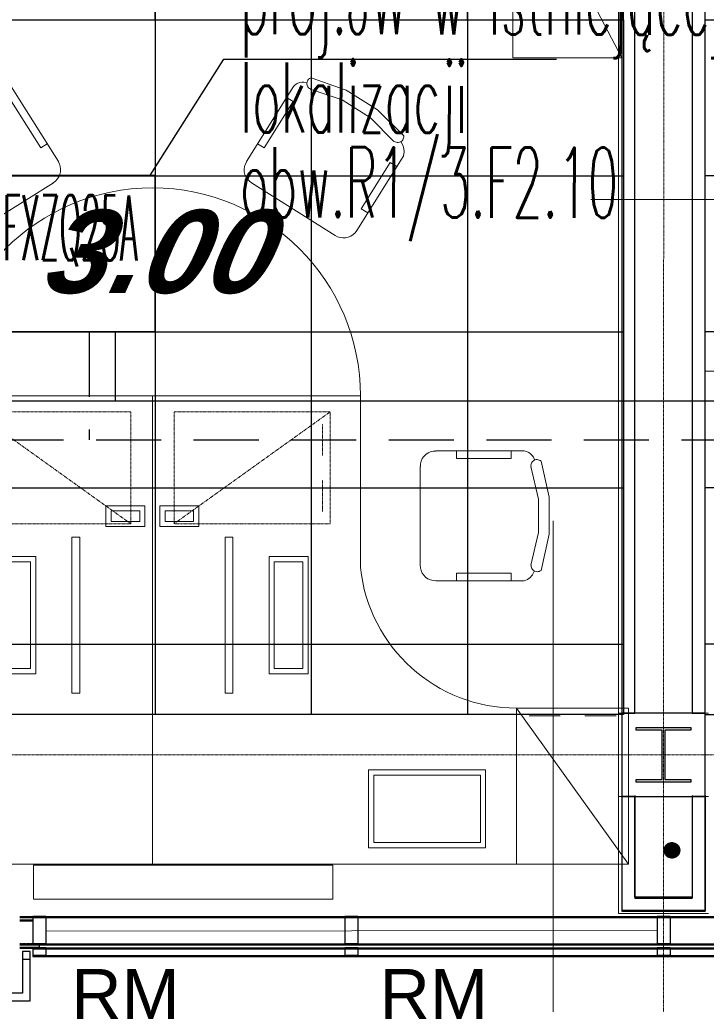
# Model space of a CAD drawing. Header units: millimetres. Extents: x -8838 to 31257, y -6224 to 3754.
# Tile 5 of 185: x -2800 to -2536, y -5359 to -4980. Entities that reach past the tile are written whole.
import ezdxf
from ezdxf.enums import TextEntityAlignment as Align

# ---------------------------------------------------------------- set-up
doc = ezdxf.new("R2010")
doc.units = ezdxf.units.MM
doc.header["$LTSCALE"] = 10
doc.header["$MEASUREMENT"] = 0
for name, pattern in [('DASHED', [0.75, 0.5, -0.25]), ('rzut 2 pietra$0$ArchiTECH.PC 2. Line Type', [0.0025, 0.0015, -0.001]), ('rzut 2 pietra$0$ArchiTECH.PC 5. Line Type', [0.0053, 0.003, -0.001, 0.0003, -0.001]), ('rzut 2 pietra$0$ArchiTECH.PC Solid Line Type', [0]), ('SUFIT_2 PIETRO$0$ArchiTECH.PC 2. Line Type', [0.0025, 0.0015, -0.001]), ('SUFIT_2 PIETRO$0$ArchiTECH.PC Solid Line Type', [0])]:
    doc.linetypes.add(name, pattern=pattern)
doc.layers.get('0').update_dxf_attribs({"linetype": 'CONTINUOUS', "lineweight": 9})
for name, color, linetype, lineweight in [('_Etap_5_klimatyzator_w starej_lokalizacji', 3, 'CONTINUOUS', 30), ('_Etap_5_opis', 7, 'CONTINUOUS', 30), ('IS_ARCH', 254, 'CONTINUOUS', 18), ('IS_FREON_GAZ', 22, 'DASHED', 30), ('IS_HC_FREON_CIECZ', 22, 'CONTINUOUS', 30), ('KLIMA_BEZ_ZMIAN', 5, 'CONTINUOUS', 30)]:
    doc.layers.add(name, color=color, linetype=linetype, lineweight=lineweight)
for name, color, linetype in [('RP5_PODKLAD', 254, 'CONTINUOUS'), ('SUFIT_2 PIETRO$0$ELEM KONSTRUKCJI - inwent', 254, 'CONTINUOUS'), ('SUFIT_2 PIETRO$0$INWENTARYZACJA', 254, 'CONTINUOUS'), ('SUFIT_2 PIETRO$0$Kalka 1', 254, 'CONTINUOUS'), ('SUFIT_2 PIETRO$0$SUFIT NOWY 39', 254, 'CONTINUOUS'), ('SUFIT_2 PIETRO$0$TYP SUFITÓW_NOWYCH', 254, 'CONTINUOUS')]:
    doc.layers.add(name, color=color, linetype=linetype)
doc.layers.get('0').freeze()
doc.styles.add('romans1', font='simplex.shx', dxfattribs={"width": 0.8})
doc.styles.add('rzut 2 pietra$0$ArchiTECHStyle1', font='arial.ttf', dxfattribs={"height": 0.16})
doc.styles.add('SUFIT_2 PIETRO$0$ArchiTECHStyle1', font='arialbi.ttf', dxfattribs={"oblique": 15, "height": 0.32})

# ---------------------------------------------------------------- blocks, each defined once
blk = doc.blocks.new('jw_FXZQ25A')
blk.add_lwpolyline([(0, 0), (60, 0), (60, 60), (0, 60)], close=True)
at = {"color": 7, "style": 'romans1', "width": 0.35}
blk.add_text('FXZQ25A', height=25, rotation=359.9189, dxfattribs=at).set_placement((1.49, 27.37))

msp = doc.modelspace()

# ---------------------------------------------------------------- hatches: boundary and pattern name
at = {"layer": 'KLIMA_BEZ_ZMIAN', "ltscale": 5}
h = msp.add_hatch(dxfattribs=at)
h.set_pattern_fill('ANSI31', color=256, style=0)
h.paths.add_polyline_path([(-2546.57, -5299.67, 1), (-2552.57, -5299.67, 1)])

# ---------------------------------------------------------------- linework, layer by layer
at = {"layer": '_Etap_5_opis'}
for p, q in [((-2750.2, -5040.38), (-2721.76, -4995.56)), ((-2721.76, -4995.56), (-2593.88, -4995.56))]:
    msp.add_line(p, q, dxfattribs=at)
at = {"layer": 'IS_ARCH', "linetype": 'rzut 2 pietra$0$ArchiTECH.PC 5. Line Type'}
for p, q in [((-2552.53, -3085.97), (-2552.84, -6170.13)), ((-3569.09, -5262.89), (7882.41, -5264.04))]:
    msp.add_line(p, q, dxfattribs=at)
at = {"layer": 'IS_ARCH', "linetype": 'rzut 2 pietra$0$ArchiTECH.PC Solid Line Type'}
for p, q in [((-2541.82, -4678.99), (-2541.82, -5246.94)), ((-2536.82, -5246.94), (-2536.82, -4678.99)), ((-2568.76, -4785.44), (-2568.76, -5246.94)), ((-2563.76, -5246.94), (-2563.76, -4785.44)), ((-2570.06, -4792.94), (-2570.06, -5246.94)), ((-2610.76, -4914.99), (-2610.76, -4994.99)), ((-2568.76, -4994.99), (-2610.76, -4914.99)), ((-2568.76, -4994.99), (-2568.76, -4914.99)), ((-2607.76, -4980.99), (-2607.76, -4968.99)), ((-2610.76, -4994.99), (-2568.76, -4994.99)), ((-2568.76, -4994.99), (-2568.76, -4994.99)), ((-2689.47, -5003.58), (-2689.67, -5003.93)), ((-2689.21, -5003.27), (-2689.47, -5003.58)), ((-2688.9, -5003.01), (-2689.21, -5003.27)), ((-2688.55, -5002.81), (-2688.9, -5003.01)), ((-2688.17, -5002.67), (-2688.55, -5002.81)), ((-2674.76, -5007.39), (-2688.18, -5002.66)), ((-2785.4, -5034.82), (-2803.47, -5006.02)), ((-2713.09, -5034.82), (-2695.02, -5006.02)), ((-2694.32, -5005.38), (-2694.96, -5006.01)), ((-2693.58, -5004.88), (-2694.32, -5005.38)), ((-2692.75, -5004.54), (-2693.58, -5004.88)), ((-2691.87, -5004.35), (-2692.75, -5004.54)), ((-2690.98, -5004.34), (-2691.87, -5004.35)), ((-2690.1, -5004.5), (-2690.98, -5004.34)), ((-2689.81, -5004.3), (-2689.88, -5004.7)), ((-2689.88, -5004.7), (-2689.87, -5005.1)), ((-2689.87, -5005.1), (-2689.8, -5005.5)), ((-2689.67, -5003.93), (-2689.81, -5004.3)), ((-2689.8, -5005.5), (-2689.66, -5005.88)), ((-2689.66, -5005.88), (-2689.46, -5006.22)), ((-2689.46, -5006.22), (-2689.2, -5006.53)), ((-2689.2, -5006.53), (-2688.89, -5006.79)), ((-2688.89, -5006.79), (-2688.54, -5006.99)), ((-2676.36, -5011.2), (-2688.55, -5007.04)), ((-2662.71, -5014.95), (-2674.76, -5007.39)), ((-2697.67, -5010.25), (-2695.13, -5011.85)), ((-2665.45, -5018.04), (-2676.36, -5011.2)), ((-2803.35, -5011.85), (-2792.19, -5029.64)), ((-2695.13, -5011.85), (-2706.29, -5029.64)), ((-2652.61, -5024.97), (-2662.71, -5014.95)), ((-2656.4, -5027.21), (-2665.45, -5018.04)), ((-2653, -5026.55), (-2652.81, -5026.19)), ((-2652.81, -5026.19), (-2652.68, -5025.8)), ((-2652.68, -5025.8), (-2652.62, -5025.39)), ((-2652.62, -5025.39), (-2652.64, -5024.98)), ((-2792.19, -5029.64), (-2789.65, -5028.04)), ((-2706.29, -5029.64), (-2708.83, -5028.04)), ((-2656.27, -5027.13), (-2655.92, -5027.34)), ((-2655.92, -5027.34), (-2655.53, -5027.49)), ((-2655.53, -5027.49), (-2655.13, -5027.56)), ((-2655.13, -5027.56), (-2654.72, -5027.56)), ((-2654.72, -5027.56), (-2654.31, -5027.49)), ((-2654.31, -5027.49), (-2653.93, -5027.35)), ((-2653.93, -5027.35), (-2653.57, -5027.14)), ((-2652.96, -5028.64), (-2653.62, -5027.46)), ((-2653.57, -5027.14), (-2653.26, -5026.87)), ((-2653.26, -5026.87), (-2653, -5026.55)), ((-2652.57, -5029.93), (-2652.96, -5028.64)), ((-2652.47, -5031.28), (-2652.57, -5029.93)), ((-2652.66, -5032.59), (-2670.73, -5061.39)), ((-2652.67, -5032.61), (-2652.47, -5031.28)), ((-2785.5, -5034.84), (-2784.99, -5035.76)), ((-2784.99, -5035.76), (-2784.66, -5036.75)), ((-2784.66, -5036.75), (-2784.51, -5037.78)), ((-2784.51, -5037.78), (-2784.55, -5038.83)), ((-2713.82, -5036.75), (-2713.97, -5037.78)), ((-2713.97, -5037.78), (-2713.93, -5038.83)), ((-2713.49, -5035.76), (-2713.82, -5036.75)), ((-2712.98, -5034.84), (-2713.49, -5035.76)), ((-2669.02, -5053.02), (-2657.86, -5035.23)), ((-2657.86, -5035.23), (-2655.32, -5036.83)), ((-2785.2, -5040.81), (-2785.79, -5041.67)), ((-2784.79, -5039.85), (-2785.2, -5040.81)), ((-2784.55, -5038.83), (-2784.79, -5039.85)), ((-2713.93, -5038.83), (-2713.7, -5039.85)), ((-2713.7, -5039.85), (-2713.28, -5040.81)), ((-2713.28, -5040.81), (-2712.7, -5041.67)), ((-2819.48, -5063.29), (-2787.29, -5043.09)), ((-2786.52, -5042.42), (-2787.38, -5043.02)), ((-2785.79, -5041.67), (-2786.52, -5042.42)), ((-2712.7, -5041.67), (-2711.96, -5042.42)), ((-2711.96, -5042.42), (-2711.1, -5043.02)), ((-2679, -5063.29), (-2711.19, -5043.09)), ((-2443.93, -5049.52), (-2580.68, -5049.53)), ((-2666.48, -5054.61), (-2669.02, -5053.02)), ((-2679.01, -5063.28), (-2678.08, -5063.78)), ((-2678.08, -5063.78), (-2677.08, -5064.1)), ((-2677.08, -5064.1), (-2676.03, -5064.24)), ((-2676.03, -5064.24), (-2674.98, -5064.19)), ((-2674.98, -5064.19), (-2673.96, -5063.95)), ((-2673.96, -5063.95), (-2672.99, -5063.54)), ((-2672.99, -5063.54), (-2672.11, -5062.96)), ((-2672.11, -5062.96), (-2671.35, -5062.24)), ((-2671.35, -5062.24), (-2670.73, -5061.39)), ((-2536.82, -5115.53), (-1848.82, -5115.53)), ((-2829.22, -5125), (-2749.24, -5125)), ((-2749.24, -5125), (-2749.24, -5305)), ((-2749.24, -5125), (-2749.24, -5305)), ((-2669.26, -5125), (-2749.24, -5125)), ((-2669.26, -5125), (-2669.26, -5190.94)), ((-2749.24, -5290.98), (-2749.24, -5130.98)), ((-2644.17, -5147.48), (-2644.91, -5148.22)), ((-2643.31, -5146.89), (-2644.17, -5147.48)), ((-2642.35, -5146.46), (-2643.31, -5146.89)), ((-2641.34, -5146.22), (-2642.35, -5146.46)), ((-2640.29, -5146.17), (-2641.34, -5146.22)), ((-2640.33, -5146.06), (-2606.33, -5146.06)), ((-2632.33, -5149.06), (-2632.33, -5146.06)), ((-2611.33, -5146.06), (-2611.33, -5149.06)), ((-2605.42, -5146.31), (-2606.29, -5146.11)), ((-2604.6, -5146.68), (-2605.42, -5146.31)), ((-2603.87, -5147.2), (-2604.6, -5146.68)), ((-2603.25, -5147.84), (-2603.87, -5147.2)), ((-2646.17, -5151.06), (-2646.22, -5152.1)), ((-2645.93, -5150.04), (-2646.17, -5151.06)), ((-2645.5, -5149.08), (-2645.93, -5150.04)), ((-2644.91, -5148.22), (-2645.5, -5149.08)), ((-2611.33, -5149.06), (-2632.33, -5149.06)), ((-2603.67, -5151.26), (-2603.73, -5151.66)), ((-2603.55, -5150.88), (-2603.67, -5151.26)), ((-2603.37, -5150.52), (-2603.55, -5150.88)), ((-2603.12, -5150.2), (-2603.37, -5150.52)), ((-2602.76, -5148.59), (-2603.25, -5147.84)), ((-2602.82, -5149.93), (-2603.12, -5150.2)), ((-2602.48, -5149.72), (-2602.82, -5149.93)), ((-2602.42, -5149.42), (-2602.76, -5148.59)), ((-2602.11, -5149.57), (-2602.48, -5149.72)), ((-2601.72, -5149.48), (-2602.11, -5149.57)), ((-2601.31, -5149.47), (-2601.72, -5149.48)), ((-2600.91, -5149.52), (-2601.31, -5149.47)), ((-2600.53, -5149.65), (-2600.91, -5149.52)), ((-2600.18, -5149.84), (-2600.53, -5149.65)), ((-2599.86, -5150.08), (-2600.18, -5149.84)), ((-2596.72, -5163.95), (-2599.85, -5150.07)), ((-2646.33, -5190.06), (-2646.33, -5152.06)), ((-2600.8, -5164.62), (-2603.76, -5152.09)), ((-2603.73, -5151.66), (-2603.71, -5152.06)), ((-2600.8, -5177.5), (-2600.8, -5164.62)), ((-2596.72, -5178.18), (-2596.72, -5163.95)), ((-2752.1, -5167.2), (-2767.1, -5167.2)), ((-2767.1, -5167.2), (-2767.1, -5175.2)), ((-2765.1, -5173.2), (-2765.1, -5169.2)), ((-2765.1, -5169.2), (-2754.1, -5169.2)), ((-2754.1, -5169.2), (-2754.1, -5173.2)), ((-2752.1, -5175.2), (-2752.1, -5167.2)), ((-2746.39, -5175.2), (-2746.39, -5167.2)), ((-2746.39, -5167.2), (-2731.39, -5167.2)), ((-2733.39, -5169.2), (-2744.39, -5169.2)), ((-2744.39, -5169.2), (-2744.39, -5173.2)), ((-2733.39, -5173.2), (-2733.39, -5169.2)), ((-2731.39, -5167.2), (-2731.39, -5175.2)), ((-2754.1, -5173.2), (-2765.1, -5173.2)), ((-2744.39, -5173.2), (-2733.39, -5173.2)), ((-2595.14, -5416.5), (-2595.14, -5173.03)), ((-2767.1, -5175.2), (-2752.1, -5175.2)), ((-2731.39, -5175.2), (-2746.39, -5175.2)), ((-2603.76, -5190.04), (-2600.8, -5177.5)), ((-2780.17, -5239.27), (-2780.17, -5179.27)), ((-2780.17, -5179.27), (-2777.17, -5179.27)), ((-2777.17, -5179.27), (-2777.17, -5239.27)), ((-2721.31, -5179.27), (-2721.31, -5239.27)), ((-2718.31, -5179.27), (-2721.31, -5179.27)), ((-2718.31, -5239.27), (-2718.31, -5179.27)), ((-2599.85, -5192.06), (-2596.72, -5178.18)), ((-2809.06, -5186.77), (-2794.06, -5186.77)), ((-2796.06, -5188.77), (-2807.06, -5188.77)), ((-2796.06, -5229.77), (-2796.06, -5188.77)), ((-2794.06, -5186.77), (-2794.06, -5231.77)), ((-2704.42, -5186.77), (-2704.42, -5231.77)), ((-2689.42, -5186.77), (-2704.42, -5186.77)), ((-2702.42, -5188.77), (-2691.42, -5188.77)), ((-2702.42, -5229.77), (-2702.42, -5188.77)), ((-2691.42, -5188.77), (-2691.42, -5229.77)), ((-2689.42, -5231.77), (-2689.42, -5186.77)), ((-2646.33, -5190.06), (-2646.25, -5191.11)), ((-2646.25, -5191.11), (-2645.99, -5192.13)), ((-2645.99, -5192.13), (-2645.56, -5193.08)), ((-2603.62, -5190.11), (-2603.62, -5190.52)), ((-2603.62, -5190.52), (-2603.53, -5190.92)), ((-2603.53, -5190.92), (-2603.38, -5191.3)), ((-2603.38, -5191.3), (-2603.16, -5191.65)), ((-2603.16, -5191.65), (-2602.89, -5191.96)), ((-2603.14, -5193.71), (-2602.5, -5192.53)), ((-2602.89, -5191.96), (-2602.56, -5192.21)), ((-2602.56, -5192.21), (-2602.19, -5192.4)), ((-2602.19, -5192.4), (-2601.8, -5192.51)), ((-2601.8, -5192.51), (-2601.39, -5192.56)), ((-2601.39, -5192.56), (-2600.98, -5192.54)), ((-2600.98, -5192.54), (-2600.58, -5192.44)), ((-2600.58, -5192.44), (-2600.21, -5192.27)), ((-2600.21, -5192.27), (-2599.87, -5192.04)), ((-2645.56, -5193.08), (-2644.96, -5193.95)), ((-2644.96, -5193.95), (-2644.21, -5194.69)), ((-2644.21, -5194.69), (-2643.35, -5195.29)), ((-2643.35, -5195.29), (-2642.39, -5195.73)), ((-2642.39, -5195.73), (-2641.37, -5195.99)), ((-2641.37, -5195.99), (-2640.33, -5196.06)), ((-2606.33, -5196.06), (-2640.33, -5196.06)), ((-2632.33, -5196.06), (-2632.33, -5193.06)), ((-2632.33, -5193.06), (-2611.33, -5193.06)), ((-2611.33, -5193.06), (-2611.33, -5196.06)), ((-2606.35, -5196.07), (-2605.12, -5195.53)), ((-2605.12, -5195.53), (-2604.03, -5194.73)), ((-2604.03, -5194.73), (-2603.14, -5193.71)), ((-2807.06, -5229.77), (-2796.06, -5229.77)), ((-2691.42, -5229.77), (-2702.42, -5229.77)), ((-2794.06, -5231.77), (-2809.06, -5231.77)), ((-2704.42, -5231.77), (-2689.42, -5231.77)), ((-2777.17, -5239.27), (-2780.17, -5239.27)), ((-2721.31, -5239.27), (-2718.31, -5239.27)), ((-2609.24, -5305), (-2609.24, -5245)), ((-2609.24, -5245), (-2566.24, -5245)), ((-2566.24, -5305), (-2609.24, -5245)), ((-2609.24, -5305), (-2609.24, -5245)), ((-2566.24, -5245), (-2566.24, -5305)), ((-2592.49, -5248), (-2604.49, -5248)), ((-2570.99, -5248), (-2582.99, -5248)), ((-2570.06, -5246.94), (-2563.76, -5246.94)), ((-2570.06, -5246.94), (-2570.06, -5278.94)), ((-2536.82, -5246.94), (-2568.82, -5246.94)), ((-2568.82, -5246.94), (-2568.82, -5278.94)), ((-2536.82, -5246.94), (-2568.82, -5246.94)), ((-2568.82, -5246.94), (-2568.82, -5278.94)), ((-2541.82, -5246.94), (-2535.52, -5246.94)), ((-2536.82, -5278.94), (-2536.82, -5246.94)), ((-2536.82, -5246.94), (-2536.82, -5246.94)), ((-2536.82, -5278.94), (-2536.82, -5246.94)), ((-2536.82, -5246.94), (-2536.82, -5246.94)), ((-2563.32, -5252.44), (-2542.32, -5252.44)), ((-2563.32, -5253.44), (-2563.32, -5252.44)), ((-2563.32, -5252.44), (-2542.32, -5252.44)), ((-2563.32, -5253.44), (-2563.32, -5252.44)), ((-2553.32, -5253.44), (-2563.32, -5253.44)), ((-2553.32, -5253.44), (-2563.32, -5253.44)), ((-2553.32, -5272.44), (-2553.32, -5253.44)), ((-2553.32, -5272.44), (-2553.32, -5253.44)), ((-2542.32, -5253.44), (-2552.32, -5253.44)), ((-2552.32, -5253.44), (-2552.32, -5272.44)), ((-2542.32, -5253.44), (-2552.32, -5253.44)), ((-2552.32, -5253.44), (-2552.32, -5272.44)), ((-2542.32, -5252.44), (-2542.32, -5253.44)), ((-2542.32, -5252.44), (-2542.32, -5253.44)), ((-2621.15, -5268.72), (-2666.15, -5268.72)), ((-2666.15, -5268.72), (-2666.15, -5298.72)), ((-2621.15, -5298.72), (-2621.15, -5268.72)), ((-2664.15, -5296.72), (-2664.15, -5270.72)), ((-2664.15, -5270.72), (-2623.15, -5270.72)), ((-2623.15, -5270.72), (-2623.15, -5296.72)), ((-2563.32, -5273.44), (-2563.32, -5272.44)), ((-2563.32, -5272.44), (-2553.32, -5272.44)), ((-2563.32, -5273.44), (-2563.32, -5272.44)), ((-2563.32, -5272.44), (-2553.32, -5272.44)), ((-2552.32, -5272.44), (-2542.32, -5272.44)), ((-2552.32, -5272.44), (-2542.32, -5272.44)), ((-2542.32, -5272.44), (-2542.32, -5273.44)), ((-2542.32, -5272.44), (-2542.32, -5273.44)), ((-2542.32, -5273.44), (-2563.32, -5273.44)), ((-2542.32, -5273.44), (-2563.32, -5273.44)), ((-2563.82, -5278.94), (-2570.12, -5278.94)), ((-2570.12, -5278.94), (-2570.12, -5323.91)), ((-2568.82, -5278.94), (-2568.82, -5322.61)), ((-2568.82, -5278.94), (-2536.82, -5278.94)), ((-2568.82, -5278.94), (-2536.82, -5278.94)), ((-2563.82, -5317.61), (-2563.82, -5278.94)), ((-2535.45, -5278.94), (-2541.75, -5278.94)), ((-2541.75, -5278.94), (-2541.75, -5317.61)), ((-2536.75, -5322.61), (-2536.75, -5278.94)), ((-2666.15, -5298.72), (-2621.15, -5298.72)), ((-2623.15, -5296.72), (-2664.15, -5296.72)), ((-2889.24, -5305), (-2605.23, -5305)), ((-2794.92, -5305.43), (-2794.92, -5318.43)), ((-2679.92, -5305.43), (-2794.92, -5305.43)), ((-2794.92, -5305.43), (-2794.92, -5318.43)), ((-2679.92, -5305.43), (-2794.92, -5305.43)), ((-2679.92, -5318.43), (-2679.92, -5305.43)), ((-2679.92, -5318.43), (-2679.92, -5305.43)), ((-2566.24, -5305), (-2609.24, -5305)), ((-2566.24, -5305), (-2566.24, -5305)), ((-2541.75, -5317.61), (-2563.82, -5317.61)), ((-2794.92, -5318.43), (-2679.92, -5318.43)), ((-2794.92, -5318.43), (-2679.92, -5318.43)), ((-2800.25, -5325.09), (-2795.25, -5325.09)), ((-2800.25, -5325.49), (-2795.25, -5325.49)), ((-2795.25, -5325.09), (-1853.13, -5325.19)), ((-2790.25, -5325.09), (-2795.25, -5325.09)), ((-2795.25, -5325.09), (-2795.25, -5335.63)), ((-2795.25, -5325.09), (-2795.25, -5326.34)), ((-2795.25, -5325.49), (-1853.13, -5325.59)), ((-2795.25, -5325.49), (-2795.25, -5326.74)), ((-2790.25, -5325.49), (-2795.25, -5325.5)), ((-2795.25, -5325.5), (-2795.25, -5336.03)), ((-2790.25, -5325.09), (-2790.25, -5335.62)), ((-2790.25, -5325.49), (-2790.25, -5336.02)), ((-2670.25, -5325.1), (-2675.25, -5325.11)), ((-2675.25, -5325.11), (-2675.25, -5335.64)), ((-2675.25, -5325.11), (-2675.25, -5335.64)), ((-2670.25, -5325.5), (-2675.25, -5325.51)), ((-2675.25, -5325.51), (-2675.25, -5336.04)), ((-2675.25, -5325.51), (-2675.25, -5336.04)), ((-2670.25, -5325.1), (-2670.25, -5335.63)), ((-2670.25, -5325.1), (-2670.25, -5335.63)), ((-2670.25, -5325.5), (-2670.25, -5336.04)), ((-2670.25, -5325.5), (-2670.25, -5336.04)), ((-2570.12, -5323.91), (-2535.45, -5323.92)), ((-2568.82, -5322.61), (-2536.75, -5322.61)), ((-2550.25, -5325.11), (-2555.25, -5325.12)), ((-2555.25, -5325.12), (-2555.25, -5335.65)), ((-2550.25, -5325.51), (-2555.25, -5325.52)), ((-2555.25, -5325.52), (-2555.25, -5336.05)), ((-2550.25, -5325.11), (-2550.25, -5335.65)), ((-2550.25, -5325.51), (-2550.25, -5336.05)), ((-2800.25, -5326.34), (-2795.25, -5326.34)), ((-2800.25, -5326.74), (-2795.25, -5326.74)), ((-2790.25, -5330.76), (-2555.25, -5330.54)), ((-2792.76, -5335.78), (-2800.16, -5335.79)), ((-2792.76, -5336.18), (-2800.16, -5336.19)), ((-2792.76, -5335.73), (-2800.06, -5335.74)), ((-2792.76, -5336.13), (-2800.06, -5336.14)), ((-2790.25, -5335.62), (-2795.25, -5335.63)), ((-2795.25, -5335.63), (-1848.12, -5335.72)), ((-2790.25, -5336.02), (-2795.25, -5336.03)), ((-2795.25, -5336.03), (-1848.12, -5336.12)), ((-2792.76, -5335.78), (-2792.76, -5337.06)), ((-2792.76, -5336.18), (-2792.76, -5337.46)), ((-2670.25, -5335.63), (-2675.25, -5335.64)), ((-2670.25, -5335.63), (-2675.25, -5335.64)), ((-2670.25, -5336.04), (-2675.25, -5336.04)), ((-2670.25, -5336.04), (-2675.25, -5336.04)), ((-2550.25, -5335.65), (-2555.25, -5335.65)), ((-2550.25, -5336.05), (-2555.25, -5336.05)), ((-2792.76, -5337.06), (-2800.16, -5337.07)), ((-2792.76, -5337.46), (-2800.16, -5337.47)), ((-2796.23, -5338.6), (-2799.23, -5338.6)), ((-2799.23, -5338.6), (-2799.23, -5354.53)), ((-2796.23, -5357.53), (-2796.23, -5338.6)), ((-2795.24, -5337.1), (-1848.12, -5337.19)), ((-2790.24, -5337.1), (-2795.24, -5337.1)), ((-2795.24, -5337.1), (-2795.24, -5340.1)), ((-2790.24, -5337.1), (-2795.24, -5337.1)), ((-2795.24, -5337.1), (-2795.24, -5340.1)), ((-2795.24, -5337.5), (-1848.12, -5337.6)), ((-2795.24, -5337.5), (-2795.24, -5340.5)), ((-2790.24, -5337.5), (-2795.24, -5337.5)), ((-2795.24, -5337.5), (-2795.24, -5340.5)), ((-2790.24, -5337.5), (-2795.24, -5337.5)), ((-2790.24, -5340.09), (-2795.24, -5340.1)), ((-2790.24, -5340.09), (-2795.24, -5340.1)), ((-2795.24, -5340.1), (-1848.12, -5340.19)), ((-2790.24, -5340.49), (-2795.24, -5340.5)), ((-2790.24, -5340.49), (-2795.24, -5340.5)), ((-2795.24, -5340.5), (-1848.12, -5340.59)), ((-2790.24, -5337.1), (-2790.24, -5340.09)), ((-2790.24, -5337.1), (-2790.24, -5340.09)), ((-2790.24, -5337.5), (-2790.24, -5340.49)), ((-2790.24, -5337.5), (-2790.24, -5340.49)), ((-2670.24, -5337.11), (-2675.24, -5337.11)), ((-2675.24, -5337.11), (-2675.24, -5340.11)), ((-2670.24, -5337.11), (-2675.24, -5337.11)), ((-2675.24, -5337.11), (-2675.24, -5340.11)), ((-2670.24, -5337.51), (-2675.24, -5337.52)), ((-2670.24, -5337.51), (-2675.24, -5337.52)), ((-2675.24, -5337.52), (-2675.24, -5340.51)), ((-2675.24, -5337.52), (-2675.24, -5340.51)), ((-2670.24, -5340.1), (-2675.24, -5340.11)), ((-2670.24, -5340.1), (-2675.24, -5340.11)), ((-2670.24, -5340.51), (-2675.24, -5340.51)), ((-2670.24, -5340.51), (-2675.24, -5340.51)), ((-2670.24, -5337.11), (-2670.24, -5340.1)), ((-2670.24, -5337.11), (-2670.24, -5340.1)), ((-2670.24, -5337.51), (-2670.24, -5340.51)), ((-2670.24, -5337.51), (-2670.24, -5340.51)), ((-2550.25, -5337.12), (-2555.25, -5337.13)), ((-2555.25, -5337.13), (-2555.24, -5340.12)), ((-2550.25, -5337.52), (-2555.25, -5337.53)), ((-2555.25, -5337.53), (-2555.24, -5340.52)), ((-2550.24, -5340.12), (-2555.24, -5340.12)), ((-2550.24, -5340.52), (-2555.24, -5340.52)), ((-2550.25, -5337.12), (-2550.24, -5340.12)), ((-2550.25, -5337.52), (-2550.24, -5340.52)), ((-2799.23, -5341.5), (-2796.23, -5341.5)), ((-2799.23, -5354.53), (-2851.76, -5354.58)), ((-2854.76, -5357.58), (-2796.23, -5357.53))]:
    msp.add_line(p, q, dxfattribs=at)
at = {"layer": 'IS_ARCH', "linetype": 'rzut 2 pietra$0$ArchiTECH.PC 2. Line Type'}
for p, q in [((-2757.57, -5131.12), (-2817.57, -5131.12)), ((-2757.57, -5174.12), (-2817.57, -5131.12)), ((-2757.57, -5174.12), (-2757.57, -5131.12)), ((-2740.91, -5174.12), (-2740.91, -5131.12)), ((-2740.91, -5131.12), (-2680.91, -5131.12)), ((-2740.91, -5174.12), (-2680.91, -5131.12)), ((-2680.91, -5131.12), (-2680.91, -5174.12)), ((-2683.91, -5147.87), (-2683.91, -5135.87)), ((-2683.91, -5169.37), (-2683.91, -5157.37)), ((-2817.57, -5174.12), (-2757.57, -5174.12)), ((-2757.57, -5174.12), (-2757.57, -5174.12)), ((-2680.91, -5174.12), (-2740.91, -5174.12)), ((-2740.91, -5174.12), (-2740.91, -5174.12)), ((-2795.25, -5335.63), (-2800.16, -5335.63)), ((-2795.25, -5336.03), (-2800.16, -5336.03))]:
    msp.add_line(p, q, dxfattribs=at)
at = {"layer": 'IS_ARCH', "linetype": 'rzut 2 pietra$0$ArchiTECH.PC Solid Line Type'}
for centre, radius, start, end in [((-2749.24, -5125), 79.98, 0, 180), ((-2609.36, -5184.78), 60.22, 185.8765, 270.1093)]:
    msp.add_arc(centre, radius, start, end, dxfattribs=at)
at = {"layer": 'IS_FREON_GAZ', "ltscale": 5}
msp.add_line((-2773.5, -5100.38), (-2773.5, -5141.83), dxfattribs=at)
msp.add_lwpolyline([(-3108.39, -5100.38), (-3108.39, -5141.83), (-1855.32, -5141.83), (-1855.32, -4891.58)], dxfattribs=at)
at = {"layer": 'IS_HC_FREON_CIECZ'}
msp.add_line((-2763.5, -5100.38), (-2763.5, -5126.83), dxfattribs=at)
msp.add_lwpolyline([(-3093.39, -5100.38), (-3093.39, -5126.83), (-1866.26, -5126.83), (-1866.26, -4891.58)], dxfattribs=at)
at = {"layer": 'KLIMA_BEZ_ZMIAN', "ltscale": 5}
msp.add_circle((-2549.57, -5299.67), 3, dxfattribs=at)
msp.add_circle((-2549.57, -5299.67), 3, dxfattribs=at)
msp.add_circle((-2549.57, -5299.67), 3, dxfattribs=at)
at = {"layer": 'RP5_PODKLAD', "color": 253, "ltscale": 3}
for points in [[(-2748.16, -4912.94), (-2808.16, -4912.94), (-2808.16, -4980.38), (-2748.16, -4980.38)], [(-2688.16, -4912.94), (-2748.16, -4912.94), (-2748.16, -4980.38), (-2688.16, -4980.38)], [(-2628.16, -4912.94), (-2688.16, -4912.94), (-2688.16, -4980.38), (-2628.16, -4980.38)], [(-2568.16, -4912.94), (-2628.16, -4912.94), (-2628.16, -4980.38), (-2568.16, -4980.38)]]:
    msp.add_lwpolyline(points, close=True, dxfattribs=at)
at = {"layer": 'SUFIT_2 PIETRO$0$ELEM KONSTRUKCJI - inwent', "linetype": 'SUFIT_2 PIETRO$0$ArchiTECH.PC Solid Line Type'}
for p, q in [((-2536.82, -5246.94), (-2568.82, -5246.94)), ((-2568.82, -5246.94), (-2568.82, -5278.94)), ((-2536.82, -5278.94), (-2536.82, -5246.94)), ((-2536.82, -5246.94), (-2536.82, -5246.94)), ((-2563.32, -5252.44), (-2542.32, -5252.44)), ((-2563.32, -5253.44), (-2563.32, -5252.44)), ((-2563.32, -5252.44), (-2542.32, -5252.44)), ((-2563.32, -5253.44), (-2563.32, -5252.44)), ((-2553.32, -5253.44), (-2563.32, -5253.44)), ((-2553.32, -5253.44), (-2563.32, -5253.44)), ((-2553.32, -5272.44), (-2553.32, -5253.44)), ((-2553.32, -5272.44), (-2553.32, -5253.44)), ((-2542.32, -5253.44), (-2552.32, -5253.44)), ((-2552.32, -5253.44), (-2552.32, -5272.44)), ((-2542.32, -5253.44), (-2552.32, -5253.44)), ((-2552.32, -5253.44), (-2552.32, -5272.44)), ((-2542.32, -5252.44), (-2542.32, -5253.44)), ((-2542.32, -5252.44), (-2542.32, -5253.44)), ((-2563.32, -5273.44), (-2563.32, -5272.44)), ((-2563.32, -5272.44), (-2553.32, -5272.44)), ((-2563.32, -5273.44), (-2563.32, -5272.44)), ((-2563.32, -5272.44), (-2553.32, -5272.44)), ((-2552.32, -5272.44), (-2542.32, -5272.44)), ((-2552.32, -5272.44), (-2542.32, -5272.44)), ((-2542.32, -5272.44), (-2542.32, -5273.44)), ((-2542.32, -5272.44), (-2542.32, -5273.44)), ((-2542.32, -5273.44), (-2563.32, -5273.44)), ((-2542.32, -5273.44), (-2563.32, -5273.44)), ((-2568.82, -5278.94), (-2536.82, -5278.94))]:
    msp.add_line(p, q, dxfattribs=at)
at = {"layer": 'SUFIT_2 PIETRO$0$INWENTARYZACJA', "linetype": 'SUFIT_2 PIETRO$0$ArchiTECH.PC Solid Line Type'}
for p, q in [((-2563.76, -5246.94), (-2563.76, -4678.99)), ((-2541.82, -4678.99), (-2541.82, -5246.94)), ((-2536.82, -5246.94), (-2536.82, -4678.99)), ((-2568.76, -4792.94), (-2568.76, -5246.94)), ((-2568.76, -5246.94), (-2563.76, -5246.94)), ((-2541.82, -5246.94), (-2536.82, -5246.94)), ((-2563.82, -5278.94), (-2568.82, -5278.94)), ((-2568.82, -5278.94), (-2568.82, -5322.61)), ((-2568.75, -5278.61), (-2568.75, -5322.61)), ((-2568.75, -5279.01), (-2568.75, -5323.01)), ((-2563.82, -5317.61), (-2563.82, -5278.94)), ((-2563.75, -5278.61), (-2563.75, -5317.61)), ((-2563.75, -5279.01), (-2563.75, -5318.01)), ((-2541.75, -5278.62), (-2541.75, -5317.61)), ((-2536.75, -5278.94), (-2541.75, -5278.94)), ((-2541.75, -5278.94), (-2541.75, -5317.61)), ((-2541.75, -5279.02), (-2541.75, -5318.02)), ((-2536.75, -5278.62), (-2536.75, -5322.61)), ((-2536.75, -5322.61), (-2536.75, -5278.94)), ((-2536.75, -5279.02), (-2536.75, -5323.02)), ((-2541.75, -5317.61), (-2563.82, -5317.61)), ((-2563.75, -5317.61), (-2541.75, -5317.61)), ((-2563.75, -5318.01), (-2541.75, -5318.02)), ((-2800.25, -5325.09), (-2795.25, -5325.09)), ((-2800.25, -5325.49), (-2795.25, -5325.49)), ((-2795.25, -5325.09), (-2795.25, -5326.34)), ((-2795.25, -5325.09), (-2795.25, -5335.63)), ((-2790.25, -5325.09), (-2795.25, -5325.09)), ((-2795.25, -5325.09), (-1853.13, -5325.19)), ((-2790.25, -5325.49), (-2795.25, -5325.5)), ((-2795.25, -5325.49), (-2795.25, -5326.74)), ((-2795.25, -5325.49), (-1853.13, -5325.59)), ((-2795.25, -5325.5), (-2795.25, -5336.03)), ((-2790.25, -5325.09), (-2790.25, -5335.62)), ((-2790.25, -5325.49), (-2790.25, -5336.02)), ((-2670.25, -5325.1), (-2675.25, -5325.11)), ((-2675.25, -5325.11), (-2675.25, -5335.64)), ((-2675.25, -5325.11), (-2675.25, -5335.64)), ((-2670.25, -5325.5), (-2675.25, -5325.51)), ((-2675.25, -5325.51), (-2675.25, -5336.04)), ((-2675.25, -5325.51), (-2675.25, -5336.04)), ((-2670.25, -5325.1), (-2670.25, -5335.63)), ((-2670.25, -5325.1), (-2670.25, -5335.63)), ((-2670.25, -5325.5), (-2670.25, -5336.04)), ((-2670.25, -5325.5), (-2670.25, -5336.04)), ((-2568.82, -5322.61), (-2536.75, -5322.61)), ((-2568.75, -5322.61), (-2536.75, -5322.61)), ((-2568.75, -5323.01), (-2536.75, -5323.02)), ((-2550.25, -5325.11), (-2555.25, -5325.12)), ((-2555.25, -5325.12), (-2555.25, -5335.65)), ((-2550.25, -5325.51), (-2555.25, -5325.52)), ((-2555.25, -5325.52), (-2555.25, -5336.05)), ((-2550.25, -5325.11), (-2550.25, -5335.65)), ((-2550.25, -5325.51), (-2550.25, -5336.05)), ((-2800.25, -5326.34), (-2795.25, -5326.34)), ((-2800.25, -5326.74), (-2795.25, -5326.74)), ((-2792.76, -5335.78), (-2800.16, -5335.79)), ((-2792.76, -5336.18), (-2800.16, -5336.19)), ((-2792.76, -5335.73), (-2800.06, -5335.74)), ((-2792.76, -5336.13), (-2800.06, -5336.14)), ((-2790.25, -5335.62), (-2795.25, -5335.63)), ((-2795.25, -5335.63), (-1848.12, -5335.72)), ((-2790.25, -5336.02), (-2795.25, -5336.03)), ((-2795.25, -5336.03), (-1848.12, -5336.12)), ((-2792.76, -5335.78), (-2792.76, -5337.06)), ((-2792.76, -5336.18), (-2792.76, -5337.46)), ((-2670.25, -5335.63), (-2675.25, -5335.64)), ((-2670.25, -5335.63), (-2675.25, -5335.64)), ((-2670.25, -5336.04), (-2675.25, -5336.04)), ((-2670.25, -5336.04), (-2675.25, -5336.04)), ((-2550.25, -5335.65), (-2555.25, -5335.65)), ((-2550.25, -5336.05), (-2555.25, -5336.05)), ((-2792.76, -5337.06), (-2800.16, -5337.07)), ((-2792.76, -5337.46), (-2800.16, -5337.47)), ((-2796.23, -5338.6), (-2799.23, -5338.6)), ((-2799.23, -5338.6), (-2799.23, -5354.53)), ((-2796.23, -5357.53), (-2796.23, -5338.6)), ((-2795.24, -5337.1), (-2795.24, -5340.1)), ((-2790.24, -5337.1), (-2795.24, -5337.1)), ((-2795.24, -5337.1), (-2795.24, -5340.1)), ((-2790.24, -5337.1), (-2795.24, -5337.1)), ((-2795.24, -5337.1), (-1848.12, -5337.19)), ((-2790.24, -5337.5), (-2795.24, -5337.5)), ((-2795.24, -5337.5), (-2795.24, -5340.5)), ((-2790.24, -5337.5), (-2795.24, -5337.5)), ((-2795.24, -5337.5), (-2795.24, -5340.5)), ((-2795.24, -5337.5), (-1848.12, -5337.6)), ((-2790.24, -5340.09), (-2795.24, -5340.1)), ((-2790.24, -5340.09), (-2795.24, -5340.1)), ((-2795.24, -5340.1), (-1848.12, -5340.19)), ((-2790.24, -5340.49), (-2795.24, -5340.5)), ((-2790.24, -5340.49), (-2795.24, -5340.5)), ((-2795.24, -5340.5), (-1848.12, -5340.59)), ((-2790.24, -5337.1), (-2790.24, -5340.09)), ((-2790.24, -5337.1), (-2790.24, -5340.09)), ((-2790.24, -5337.5), (-2790.24, -5340.49)), ((-2790.24, -5337.5), (-2790.24, -5340.49)), ((-2675.24, -5337.11), (-2675.24, -5340.11)), ((-2670.24, -5337.11), (-2675.24, -5337.11)), ((-2675.24, -5337.11), (-2675.24, -5340.11)), ((-2670.24, -5337.11), (-2675.24, -5337.11)), ((-2670.24, -5337.51), (-2675.24, -5337.52)), ((-2670.24, -5337.51), (-2675.24, -5337.52)), ((-2675.24, -5337.52), (-2675.24, -5340.51)), ((-2675.24, -5337.52), (-2675.24, -5340.51)), ((-2670.24, -5340.1), (-2675.24, -5340.11)), ((-2670.24, -5340.1), (-2675.24, -5340.11)), ((-2670.24, -5340.51), (-2675.24, -5340.51)), ((-2670.24, -5340.51), (-2675.24, -5340.51)), ((-2670.24, -5337.11), (-2670.24, -5340.1)), ((-2670.24, -5337.11), (-2670.24, -5340.1)), ((-2670.24, -5337.51), (-2670.24, -5340.51)), ((-2670.24, -5337.51), (-2670.24, -5340.51)), ((-2550.25, -5337.12), (-2555.25, -5337.13)), ((-2555.25, -5337.13), (-2555.24, -5340.12)), ((-2550.25, -5337.52), (-2555.25, -5337.53)), ((-2555.25, -5337.53), (-2555.24, -5340.52)), ((-2550.24, -5340.12), (-2555.24, -5340.12)), ((-2550.24, -5340.52), (-2555.24, -5340.52)), ((-2550.25, -5337.12), (-2550.24, -5340.12)), ((-2550.25, -5337.52), (-2550.24, -5340.52)), ((-2799.23, -5341.5), (-2796.23, -5341.5)), ((-2799.23, -5354.53), (-2851.76, -5354.58)), ((-2854.76, -5357.58), (-2796.23, -5357.53))]:
    msp.add_line(p, q, dxfattribs=at)
at = {"layer": 'SUFIT_2 PIETRO$0$INWENTARYZACJA', "linetype": 'SUFIT_2 PIETRO$0$ArchiTECH.PC 2. Line Type'}
for p, q in [((-2795.25, -5335.63), (-2800.16, -5335.63)), ((-2795.25, -5336.03), (-2800.16, -5336.03))]:
    msp.add_line(p, q, dxfattribs=at)
at = {"layer": 'SUFIT_2 PIETRO$0$Kalka 1', "linetype": 'SUFIT_2 PIETRO$0$ArchiTECH.PC Solid Line Type'}
for p, q in [((-2536.82, -5246.94), (-2568.82, -5246.94)), ((-2568.82, -5246.94), (-2568.82, -5278.94)), ((-2536.82, -5278.94), (-2536.82, -5246.94)), ((-2536.82, -5246.94), (-2536.82, -5246.94)), ((-2568.82, -5278.94), (-2536.82, -5278.94))]:
    msp.add_line(p, q, dxfattribs=at)
at = {"layer": 'SUFIT_2 PIETRO$0$SUFIT NOWY 39', "linetype": 'SUFIT_2 PIETRO$0$ArchiTECH.PC Solid Line Type'}
for p, q in [((-2932.24, -4980.38), (-2568.16, -4980.38)), ((-2932.24, -4980.38), (-2568.16, -4980.38)), ((-2748.16, -4980.38), (-2748.16, -5247.45)), ((-2688.16, -4980.38), (-2688.16, -5247.45)), ((-2628.16, -4980.38), (-2628.16, -5247.45)), ((-2568.16, -4980.38), (-2568.16, -5247.45)), ((-2568.16, -4980.38), (-2568.16, -5247.45)), ((-2536.82, -4980.38), (-1848.72, -4980.38)), ((-2536.82, -5247.58), (-2536.82, -4980.38)), ((-2932.24, -5040.38), (-2568.16, -5040.38)), ((-1848.72, -5040.38), (-2536.82, -5040.38)), ((-2932.24, -5100.38), (-2568.16, -5100.38)), ((-1848.72, -5100.38), (-2536.82, -5100.38)), ((-2932.24, -5160.38), (-2568.16, -5160.38)), ((-1848.72, -5160.38), (-2536.82, -5160.38)), ((-2932.24, -5220.38), (-2568.16, -5220.38)), ((-1848.72, -5220.38), (-2536.82, -5220.38)), ((-2568.16, -5247.45), (-2932.24, -5247.45)), ((-1848.72, -5247.58), (-2536.82, -5247.58))]:
    msp.add_line(p, q, dxfattribs=at)
at = {"layer": 'SUFIT_2 PIETRO$0$TYP SUFITÓW_NOWYCH', "linetype": 'SUFIT_2 PIETRO$0$ArchiTECH.PC Solid Line Type'}
for p, q in [((-2932.24, -4980.38), (-2568.16, -4980.38)), ((-2568.16, -4980.38), (-2568.16, -5247.45)), ((-2536.82, -4980.38), (-1848.72, -4980.38)), ((-2536.82, -5247.58), (-2536.82, -4980.38)), ((-2568.16, -5247.45), (-2932.24, -5247.45)), ((-1848.72, -5247.58), (-2536.82, -5247.58))]:
    msp.add_line(p, q, dxfattribs=at)

# ---------------------------------------------------------------- block references
at = {"layer": '_Etap_5_klimatyzator_w starej_lokalizacji'}
msp.add_blockref('jw_FXZQ25A', (-2808.16, -5100.19), dxfattribs=at)

# ---------------------------------------------------------------- texts
at = {"layer": '_Etap_5_opis', "style": 'romans1', "width": 0.5}
for s, p in [('proj.JW w istniejącej', (-2715.54, -4985.9)), ('lokalizacji', (-2715.54, -5023.73)), ('obw.R1/3.F2.10', (-2715.54, -5056.34))]:
    msp.add_text(s, height=27, rotation=359.9189, dxfattribs=at).set_placement(p)
at = {"layer": 'IS_ARCH', "style": 'rzut 2 pietra$0$ArchiTECHStyle1'}
for p in [(-2780.45, -5370.27), (-2661.94, -5370.27)]:
    msp.add_text('RM', height=19.2, dxfattribs=at).set_placement(p, align=Align.BOTTOM_LEFT)
at = {"layer": 'SUFIT_2 PIETRO$0$SUFIT NOWY 39', "style": 'SUFIT_2 PIETRO$0$ArchiTECHStyle1', "oblique": 15}
msp.add_text('3.00', height=32, dxfattribs=at).set_placement((-2791.89, -5095.06), align=Align.BOTTOM_LEFT)

doc.saveas('drawing.dxf')
